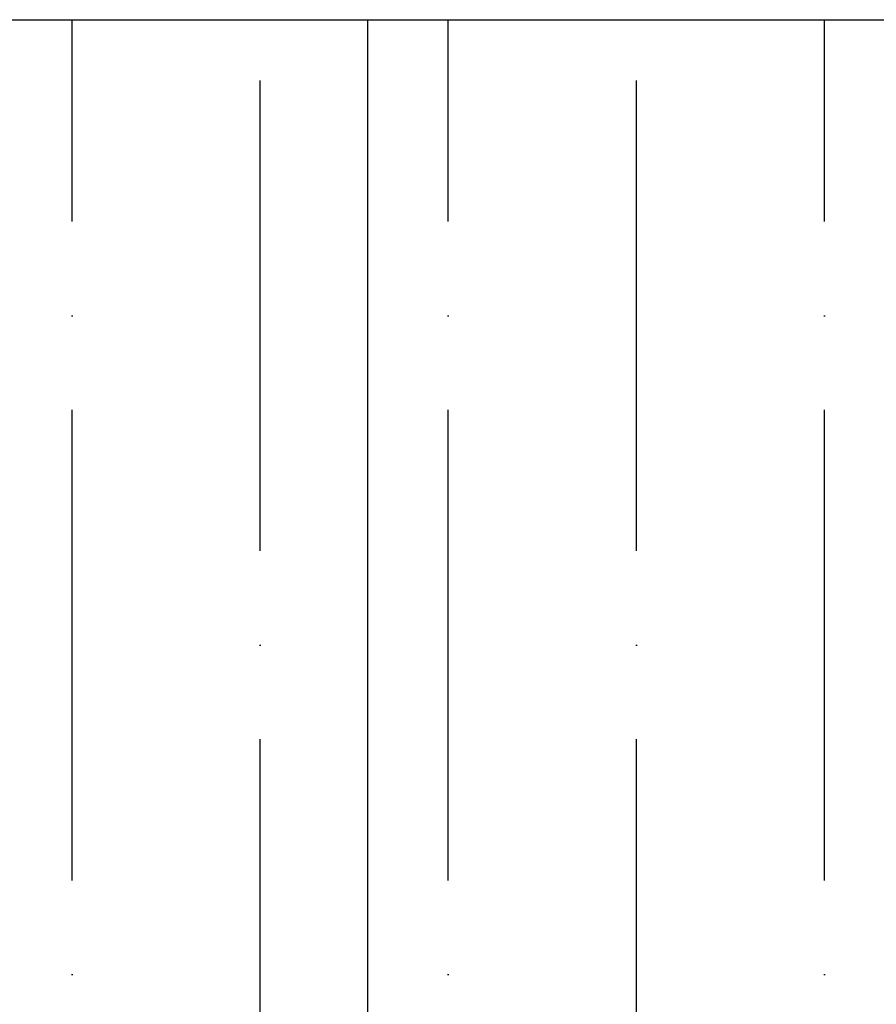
# Model space of a CAD drawing. Header units: millimetres. Extents: x 3625 to 132892, y -52547 to 67182.
# Tile 218 of 256: x 64371 to 64661, y 35296 to 35628. Entities that reach past the tile are written whole.
import ezdxf

# ---------------------------------------------------------------- set-up
doc = ezdxf.new("R2010")
doc.units = ezdxf.units.MM
doc.layers.add('A-FLOR-CASE', color=3, linetype='Continuous', lineweight=18)
doc.layers.add('ATN Houtenlatten pl', color=20, linetype='Continuous')

# ---------------------------------------------------------------- blocks, each defined once
blk = doc.blocks.new('22_KU_koof biinenzijde metselwerkgevel hoogte 850mm diepte 600mm - Type-823429-Plotview plafond begane grond - 1 op 100')
at = {"layer": 'A-FLOR-CASE'}
blk.add_line((3677, -600), (5290, -600), dxfattribs=at)

msp = doc.modelspace()

# ---------------------------------------------------------------- hatches: boundary and pattern name
at = {"layer": 'ATN Houtenlatten pl'}
h = msp.add_hatch(dxfattribs=at)
h.set_pattern_fill('ANSI36', color=253, scale=20, angle=45)
h.paths.add_polyline_path([(64188.91, 35628.2), (67740.58, 35628.2), (67740.58, 32505.7), (66348.91, 32505.7), (66348.91, 34224.45), (64188.91, 34224.45)])

# ---------------------------------------------------------------- linework, layer by layer
msp.add_lwpolyline([(64188.91, 35628.2), (67740.58, 35628.2), (67740.58, 32505.7), (66348.91, 32505.7), (66348.91, 34224.45), (64188.91, 34224.45)], close=True, dxfattribs=at)
msp.add_lwpolyline([(64488.91, 34224.45), (64488.91, 35628.2)], dxfattribs=at)

# ---------------------------------------------------------------- block references
at = {"layer": 'A-FLOR-CASE'}
msp.add_blockref('22_KU_koof biinenzijde metselwerkgevel hoogte 850mm diepte 600mm - Type-823429-Plotview plafond begane grond - 1 op 100', (60625.24, 36228.2), dxfattribs=at)

doc.saveas('drawing.dxf')
